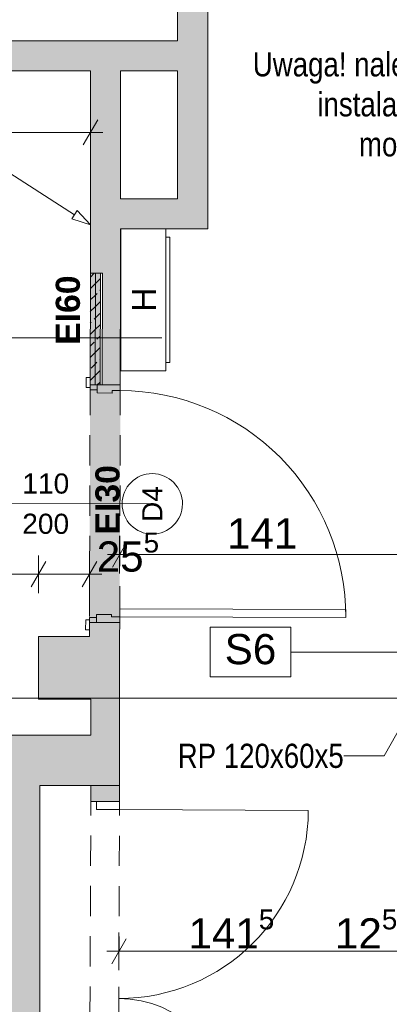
# Paper-space layout 'A-29 RZUT - PIĘTRO -1' of a CAD drawing. Header units: millimetres. Extents: x 0 to 950, y 0 to 750.
# Tile 9 of 24: x 266 to 303, y 203 to 301. Entities that reach past the tile are written whole.
import ezdxf
from ezdxf.xclip import XClip

# ---------------------------------------------------------------- set-up
doc = ezdxf.new("R2010")
doc.units = ezdxf.units.MM
doc.header["$MEASUREMENT"] = 0
doc.header["$XCLIPFRAME"] = 0
doc.linetypes.add('DASHDOTX2', pattern=[1000, 500, -250, 0, -250])
doc.linetypes.add('Przer. długie kreski', pattern=[2.5, 1.5, -1])
for name, color, linetype, lineweight, true_color in [('A_opis ścian_Nr_pióra__19', 7, 'Continuous', 5, 0x191919), ('A_opis_Nr_pióra__10', 7, 'Continuous', 13, 0x4b4b4b), ('A_opis_Nr_pióra__255', 7, 'Continuous', 15, 0x242424), ('A_osie_Nr_pióra__16', 7, 'Continuous', 5, 0x0f0f0f), ('A_ppoż proj_Nr_pióra__8', 7, 'Continuous', 13, 0x4c4c4c), ('A_ściany proj_Nr_pióra__10', 7, 'Continuous', 13, 0x4b4b4b), ('A_ściany_Nr_pióra__10', 7, 'Continuous', 13, 0x4b4b4b)]:
    doc.layers.add(name, color=color, linetype=linetype, lineweight=lineweight, true_color=true_color)
for name, color, linetype in [('A_ppoż proj', 7, 'Continuous'), ('A_ściany', 7, 'Continuous'), ('A_ściany proj', 7, 'Continuous')]:
    doc.layers.add(name, color=color, linetype=linetype)
for name, color, linetype, lineweight in [('A_ppoż_Nr_pióra__2', 8, 'Continuous', 13), ('A_wymiary_Nr_pióra__1', 7, 'Continuous', 20), ('A_wymiary_Nr_pióra__2', 8, 'Continuous', 13), ('A_ściany proj_Nr_pióra__1', 7, 'Continuous', 20), ('A_ściany proj_Nr_pióra__2', 8, 'Continuous', 13), ('A_ściany_Nr_pióra__1', 7, 'Continuous', 20), ('Drzwi Archicad_Nr_pióra__1', 7, 'Continuous', 20), ('Drzwi Archicad_Nr_pióra__3', 252, 'Continuous', 13), ('Znaczniki drzwi Archicada_Nr_pióra__3', 252, 'Continuous', 13)]:
    doc.layers.add(name, color=color, linetype=linetype, lineweight=lineweight)
doc.styles.add('STYL_AUTOMATYCZNY_1', font='arial.ttf')
doc.styles.add('STYL_AUTOMATYCZNY_2', font='ARIALN.TTF')
doc.styles.add('STYL_AUTOMATYCZNY_3', font='arial.ttf')
doc.styles.add('STYL_AUTOMATYCZNY_4', font='arial.ttf')
doc.styles.add('STYL_AUTOMATYCZNY_5', font='arial.ttf')
pattern_1 = [(45, (-3203.2107, -656.7228), (-1.1404925, 1.1404925), []), (45, (-3202.0702, -656.7228), (-1.1404925, 1.1404925), [0.80646, -0.40322])]

# ---------------------------------------------------------------- blocks, each defined once
blk = doc.blocks.new('Rysunek_1_1', base_point=(-3203.211, -656.723))
at = {"layer": 'A_ppoż proj', "linetype": 'Continuous', "lineweight": 0, "true_color": 0x121212}
blk.add_hatch(color=250, dxfattribs=at).paths.add_polyline_path([(273.131, 240.951), (276.131, 240.947), (276.193, 264.547), (274.193, 264.552), (274.222, 275.648), (273.222, 275.651)])
at = {"layer": 'A_ściany', "linetype": 'Continuous', "lineweight": 0, "true_color": 0x000000}
for points in [[(281.883, 331.707), (281.883, 283.047), (284.883, 280.047), (284.883, 331.707)], [(206.634, 295.747), (281.883, 295.747), (281.883, 298.747), (206.634, 298.747)], [(276.222, 275.647), (276.222, 295.747), (273.222, 295.747), (273.222, 275.651)], [(281.883, 283.047), (276.222, 283.047), (276.222, 280.047), (284.883, 280.047)], [(276.193, 264.547), (276.222, 275.647), (274.422, 275.649), (274.393, 264.551)], [(273.128, 239.551), (276.128, 239.547), (276.131, 240.947), (273.131, 240.955)], [(276.128, 233.347), (276.128, 239.547), (268.068, 239.557), (268.068, 233.347)], [(276.128, 224.747), (276.128, 233.347), (273.268, 233.347), (273.268, 229.747)], [(273.268, 229.747), (257.034, 229.747), (257.034, 224.747), (276.128, 224.747)], [(263.194, 224.747), (263.194, 171.287), (268.194, 166.287), (268.194, 224.747)], [(273.261, 223.179), (276.121, 223.167), (276.128, 224.747), (273.268, 224.759)]]:
    blk.add_hatch(color=18, dxfattribs=at).paths.add_polyline_path(points)
at = {"layer": 'A_ściany proj', "linetype": 'Continuous', "lineweight": 0, "true_color": 0x4b4b4b}
h = blk.add_hatch(dxfattribs=at)
h.set_pattern_fill('FP_65_0001', color=251, style=0, pattern_type=2)
h.set_pattern_definition(pattern_1)
h.paths.add_polyline_path([(273.222, 275.651), (273.193, 264.555), (273.693, 264.553), (273.722, 275.649)])
h = blk.add_hatch(dxfattribs=at)
h.set_pattern_fill('FP_65_0001', color=251, style=0, pattern_type=2)
h.set_pattern_definition(pattern_1)
h.paths.add_polyline_path([(274.193, 264.552), (274.222, 275.648), (273.722, 275.649), (273.693, 264.553)])
at = {"layer": 'A_opis ścian_Nr_pióra__19', "color": 250, "linetype": 'Continuous', "lineweight": 5, "ltscale": 2, "true_color": 0x191919}
for p, q in [((260.318, 269.222), (280.318, 269.222)), ((293.132, 240.494), (285.132, 240.494)), ((285.132, 240.494), (285.132, 235.544)), ((293.132, 235.544), (293.132, 240.494)), ((293.132, 238.019), (313.132, 238.019)), ((285.132, 235.544), (293.132, 235.544))]:
    blk.add_line(p, q, dxfattribs=at)
at = {"layer": 'A_opis_Nr_pióra__255', "color": 250, "linetype": 'Continuous', "lineweight": 15, "ltscale": 2, "true_color": 0x242424}
for p, q in [((271.65, 281.464), (264.14, 286.267)), ((271.38, 281.043), (271.919, 281.886)), ((273.222, 280.459), (271.919, 281.886)), ((273.222, 280.459), (271.38, 281.043)), ((304.813, 231.904), (302.424, 227.694)), ((302.424, 227.694), (298.4, 227.694))]:
    blk.add_line(p, q, dxfattribs=at)
at = {"layer": 'A_osie_Nr_pióra__16', "color": 250, "linetype": 'DASHDOTX2', "lineweight": 5, "ltscale": 2, "true_color": 0x0f0f0f}
blk.add_line((535.172, 233.427), (86.774, 233.427), dxfattribs=at)
at = {"layer": 'A_ppoż_Nr_pióra__2', "color": 8, "linetype": 'Continuous', "lineweight": 13, "ltscale": 2}
for p, q in [((280.722, 280.047), (276.236, 280.047)), ((276.236, 280.047), (276.236, 265.967)), ((280.722, 265.967), (280.722, 280.047)), ((281.122, 279.247), (280.722, 279.247)), ((280.722, 279.247), (280.722, 266.767)), ((281.122, 266.767), (281.122, 279.247)), ((280.722, 266.767), (281.122, 266.767)), ((276.236, 265.967), (280.722, 265.967))]:
    blk.add_line(p, q, dxfattribs=at)
at = {"layer": 'A_wymiary_Nr_pióra__1', "color": 7, "linetype": 'Continuous', "lineweight": 20, "ltscale": 2}
for p, q in [((272.5, 288.395), (273.943, 290.895)), ((276.849, 248.948), (275.406, 246.448)), ((268.789, 246.997), (267.346, 244.497)), ((272.406, 244.497), (273.849, 246.997)), ((276.782, 209.54), (275.338, 207.04))]:
    blk.add_line(p, q, dxfattribs=at)
at = {"layer": 'A_wymiary_Nr_pióra__2', "color": 8, "linetype": 'Continuous', "lineweight": 13, "ltscale": 2}
for p, q in [((273.222, 287.77), (273.222, 291.52)), ((206.634, 289.645), (273.222, 289.645)), ((273.222, 289.645), (274.444, 289.645)), ((276.128, 245.823), (276.128, 249.573)), ((268.068, 243.872), (268.068, 247.622)), ((273.128, 243.872), (273.128, 247.622)), ((274.905, 247.698), (276.128, 247.698)), ((276.128, 247.698), (304.334, 247.698)), ((257.034, 245.747), (268.068, 245.747)), ((268.068, 245.747), (273.128, 245.747)), ((273.128, 245.747), (274.35, 245.747)), ((276.06, 206.415), (276.06, 210.165)), ((274.837, 208.29), (276.06, 208.29)), ((276.06, 208.29), (304.334, 208.29))]:
    blk.add_line(p, q, dxfattribs=at)
at = {"layer": 'A_ściany proj_Nr_pióra__1', "color": 7, "linetype": 'Continuous', "lineweight": 20, "ltscale": 2, "flags": 128}
for points in [[(273.222, 275.651), (273.193, 264.555)], [(274.193, 264.552), (274.222, 275.648)]]:
    blk.add_lwpolyline(points, dxfattribs=at)
at = {"layer": 'A_ściany proj_Nr_pióra__10', "color": 251, "linetype": 'Continuous', "lineweight": 13, "ltscale": 2, "true_color": 0x4b4b4b}
for p, q in [((273.722, 275.649), (273.693, 264.553)), ((273.693, 264.553), (273.722, 275.649))]:
    blk.add_line(p, q, dxfattribs=at)
at = {"layer": 'A_ściany proj_Nr_pióra__2', "color": 8, "linetype": 'Continuous', "lineweight": 13, "ltscale": 2, "flags": 128}
for points in [[(273.222, 275.651), (273.722, 275.649)], [(273.722, 275.649), (274.222, 275.648)], [(273.193, 264.555), (273.693, 264.553)], [(273.693, 264.553), (274.193, 264.552)]]:
    blk.add_lwpolyline(points, dxfattribs=at)
at = {"layer": 'A_ściany_Nr_pióra__1', "color": 7, "linetype": 'Continuous', "lineweight": 20, "ltscale": 2}
for p, q in [((273.193, 264.555), (273.195, 265.295)), ((273.893, 264.553), (273.193, 264.555)), ((276.193, 264.547), (273.893, 264.553)), ((273.131, 240.955), (273.129, 240.215)), ((273.831, 240.953), (273.131, 240.955)), ((276.131, 240.947), (273.831, 240.953)), ((273.261, 223.179), (273.264, 223.919)), ((273.821, 223.176), (273.261, 223.179)), ((276.121, 223.167), (273.821, 223.176)), ((276.121, 223.167), (276.124, 223.907))]:
    blk.add_line(p, q, dxfattribs=at)
at = {"layer": 'A_ściany_Nr_pióra__1', "color": 7, "linetype": 'Continuous', "lineweight": 20, "ltscale": 2, "flags": 128}
for points in [[(281.883, 331.707), (281.883, 298.747)], [(284.883, 280.047), (284.883, 331.707)], [(281.883, 298.747), (206.634, 298.747)], [(206.634, 295.747), (273.222, 295.747)], [(273.222, 295.747), (273.222, 275.651)], [(276.222, 295.747), (281.883, 295.747)], [(276.222, 283.047), (276.222, 295.747)], [(281.883, 295.747), (281.883, 283.047)], [(281.883, 283.047), (276.222, 283.047)], [(276.222, 275.647), (276.222, 280.047)], [(276.222, 280.047), (284.883, 280.047)], [(273.222, 275.651), (274.422, 275.649)], [(274.422, 275.649), (274.393, 264.551)], [(276.193, 264.547), (276.222, 275.647)], [(273.131, 240.955), (273.128, 239.551)], [(276.128, 239.547), (276.131, 240.947)], [(273.128, 239.551), (268.068, 239.557)], [(268.068, 239.557), (268.068, 233.347)], [(276.128, 233.347), (276.128, 239.547)], [(268.068, 233.347), (273.268, 233.347)], [(273.268, 233.347), (273.268, 229.747)], [(276.128, 224.747), (276.128, 233.347)], [(273.268, 229.747), (257.034, 229.747)], [(268.194, 224.747), (276.128, 224.747)], [(268.194, 171.767), (268.194, 224.747)], [(273.268, 224.759), (273.261, 223.179)], [(276.128, 224.747), (273.268, 224.759)], [(276.121, 223.167), (276.128, 224.747)]]:
    blk.add_lwpolyline(points, dxfattribs=at)
at = {"layer": 'A_ściany_Nr_pióra__10', "color": 251, "linetype": 'Przer. długie kreski', "lineweight": 13, "ltscale": 2, "true_color": 0x4b4b4b}
for p, q in [((273.131, 191.779), (273.261, 223.179)), ((275.991, 191.767), (276.121, 223.167))]:
    blk.add_line(p, q, dxfattribs=at)
at = {"layer": 'Drzwi Archicad_Nr_pióra__1', "color": 7, "linetype": 'Continuous', "lineweight": 20, "ltscale": 2}
for p, q in [((273.261, 223.179), (273.264, 223.919)), ((273.261, 223.179), (273.264, 223.919)), ((273.821, 223.176), (273.261, 223.179)), ((273.821, 223.176), (273.261, 223.179)), ((273.818, 222.376), (273.821, 223.176)), ((273.821, 223.176), (276.121, 223.167)), ((276.121, 223.167), (273.821, 223.176)), ((276.121, 223.167), (273.821, 223.176)), ((276.121, 223.167), (276.118, 222.367)), ((276.121, 223.167), (276.124, 223.907)), ((276.121, 223.167), (276.124, 223.907)), ((276.118, 222.367), (273.818, 222.376)), ((276.118, 222.367), (294.878, 222.289))]:
    blk.add_line(p, q, dxfattribs=at)
for centre, radius, start, end in [((276.118, 222.367), 18.76, 269.76256, 359.76256), ((275.994, 192.567), 11.04, 359.76256, 89.76256)]:
    blk.add_arc(centre, radius, start, end, dxfattribs=at)
at = {"layer": 'Drzwi Archicad_Nr_pióra__3', "color": 252, "linetype": 'Continuous', "lineweight": 13, "ltscale": 2}
for p, q in [((272.812, 264.296), (272.815, 265.296)), ((272.815, 265.296), (273.195, 265.295)), ((273.195, 265.295), (273.192, 264.295)), ((273.193, 264.555), (273.195, 265.295)), ((273.193, 264.555), (273.195, 265.295)), ((273.192, 264.295), (272.812, 264.296)), ((273.191, 264.055), (273.193, 264.555)), ((273.193, 264.555), (273.893, 264.553)), ((273.893, 264.553), (273.193, 264.555)), ((273.893, 264.553), (273.193, 264.555)), ((273.893, 264.553), (273.891, 264.053)), ((273.893, 264.553), (273.891, 263.753)), ((276.193, 264.547), (273.893, 264.553)), ((276.193, 264.547), (273.893, 264.553)), ((276.193, 264.547), (273.893, 264.553)), ((276.191, 263.987), (276.193, 264.547)), ((273.891, 264.053), (273.191, 264.055)), ((273.891, 263.753), (275.391, 263.749)), ((275.391, 263.749), (275.391, 263.989)), ((275.391, 263.989), (276.191, 263.987)), ((273.833, 241.753), (273.831, 240.953)), ((275.333, 241.749), (273.833, 241.753)), ((275.333, 241.509), (275.333, 241.749)), ((276.133, 241.507), (276.135, 242.307)), ((276.135, 242.307), (298.615, 242.248)), ((298.615, 242.248), (298.613, 241.448)), ((272.749, 240.216), (272.752, 241.216)), ((272.752, 241.216), (273.132, 241.215)), ((273.132, 241.215), (273.129, 240.215)), ((273.131, 240.955), (273.129, 240.215)), ((273.131, 240.955), (273.129, 240.215)), ((273.131, 240.955), (273.133, 241.455)), ((273.831, 240.953), (273.131, 240.955)), ((273.831, 240.953), (273.131, 240.955)), ((273.831, 240.953), (273.131, 240.955)), ((273.133, 241.455), (273.833, 241.453)), ((273.833, 241.453), (273.831, 240.953)), ((273.831, 240.953), (276.131, 240.947)), ((276.131, 240.947), (273.831, 240.953)), ((276.131, 240.947), (273.831, 240.953)), ((276.133, 241.507), (275.333, 241.509)), ((276.131, 240.947), (276.133, 241.507)), ((298.613, 241.448), (276.133, 241.507)), ((273.129, 240.215), (272.749, 240.216))]:
    blk.add_line(p, q, dxfattribs=at)
at = {"layer": 'Drzwi Archicad_Nr_pióra__3', "color": 252, "linetype": 'Przer. długie kreski', "lineweight": 13, "ltscale": 2}
for p, q in [((273.193, 264.555), (273.131, 240.955)), ((276.193, 264.547), (276.131, 240.947))]:
    blk.add_line(p, q, dxfattribs=at)
at = {"layer": 'Drzwi Archicad_Nr_pióra__3', "color": 252, "linetype": 'Continuous', "lineweight": 13, "ltscale": 2}
blk.add_arc((276.133, 241.507), 22.48, 359.85092, 89.85092, dxfattribs=at)
at = {"layer": 'Znaczniki drzwi Archicada_Nr_pióra__3', "color": 252, "linetype": 'Continuous', "lineweight": 13, "ltscale": 2}
blk.add_line((279.372, 252.738), (265.162, 252.775), dxfattribs=at)
at = {"layer": 'Znaczniki drzwi Archicada_Nr_pióra__3', "color": 252, "linetype": 'Continuous', "lineweight": 13, "ltscale": 2, "flags": 128}
blk.add_lwpolyline([(279.365, 249.738, 1), (279.38, 255.738, 1)], format="xyb", close=True, dxfattribs=at)
at = {"layer": 'A_opis ścian_Nr_pióra__19', "color": 250, "linetype": 'Continuous', "lineweight": 5, "true_color": 0x191919, "insert": (289.132, 239.808), "char_height": 3, "attachment_point": 2, "style": 'STYL_AUTOMATYCZNY_1'}
blk.add_mtext('\\A1;{\\pqc;\\fArial|b0|i0|c238|p0;\\W1.000000;S6}', dxfattribs=at)
at = {"layer": 'A_opis_Nr_pióra__10', "color": 251, "linetype": 'Continuous', "lineweight": 13, "true_color": 0x4b4b4b, "insert": (336.576, 292.069), "char_height": 2.4, "width": 47.92611, "attachment_point": 6, "line_spacing_factor": 0.992371, "style": 'STYL_AUTOMATYCZNY_2'}
blk.add_mtext('\\A1;{\\pqr;\\fArial Narrow|b0|i0|c238|p0;\\W1.000000;Uwaga! należy uwzględnić przełożenie instalacji w tym obszarze, tak aby możliwe było wykonanie drzwi}', dxfattribs=at)
at = {"layer": 'A_opis_Nr_pióra__10', "color": 251, "linetype": 'Continuous', "lineweight": 13, "true_color": 0x4b4b4b, "insert": (298.4, 227.69), "char_height": 2.4, "attachment_point": 6, "style": 'STYL_AUTOMATYCZNY_2'}
blk.add_mtext('\\A1;{\\pqr;\\fArial Narrow|b0|i0|c238|p0;\\W1.000000;RP 120x60x5}', dxfattribs=at)
at = {"layer": 'A_ppoż proj_Nr_pióra__8', "color": 251, "linetype": 'Continuous', "lineweight": 13, "true_color": 0x4c4c4c, "char_height": 2.4, "attachment_point": 5, "rotation": 90, "style": 'STYL_AUTOMATYCZNY_3'}
for s, insert in [('\\A1;{\\pqc;\\fArial|b1|i0|c238|p0;\\W1.000000;EI60}', (270.992, 271.981)), ('\\A1;{\\pqc;\\fArial|b1|i0|c238|p0;\\W1.000000;EI30}', (274.933, 253.139))]:
    blk.add_mtext(s, dxfattribs=dict(at, insert=insert))
at = {"layer": 'A_ppoż_Nr_pióra__2', "color": 8, "linetype": 'Continuous', "lineweight": 13, "insert": (278.541, 271.818), "char_height": 2.4, "attachment_point": 4, "rotation": 90, "style": 'STYL_AUTOMATYCZNY_1'}
blk.add_mtext('\\A1;{\\pql;\\fArial|b0|i0|c238|p0;\\W1.000000;H}', dxfattribs=at)
at = {"layer": 'A_wymiary_Nr_pióra__1', "color": 7, "linetype": 'Continuous', "lineweight": 20, "char_height": 3, "attachment_point": 7, "style": 'STYL_AUTOMATYCZNY_1'}
for s, insert in [('\\A1;{\\pql;\\fArial|b0|i0|c238|p0;\\W1.000000;25\\fArial|b0|i0|c238|p0;\\W1.000000;\\A1{\\H.66x;\\S5^  ;}}', (273.85, 245.131)), ('\\A1;{\\pql;\\fArial|b0|i0|c238|p0;\\W1.000000;141\\fArial|b0|i0|c238|p0;\\W1.000000;\\A1{\\H.66x;\\S5^  ;}}', (282.966, 207.692)), ('\\A1;{\\pql;\\fArial|b0|i0|c238|p0;\\W1.000000;12\\fArial|b0|i0|c238|p0;\\W1.000000;\\A1{\\H.66x;\\S5^  ;}}', (297.525, 207.692))]:
    blk.add_mtext(s, dxfattribs=dict(at, insert=insert))
at = {"layer": 'A_wymiary_Nr_pióra__1', "color": 7, "linetype": 'Continuous', "lineweight": 20, "insert": (286.798, 248.298), "char_height": 3, "width": 6.86451, "attachment_point": 7, "style": 'STYL_AUTOMATYCZNY_5'}
blk.add_mtext('\\A1;{\\pql;\\fArial|b0|i0|c238|p0;\\W1.000000;141}', dxfattribs=at)
at = {"layer": 'Znaczniki drzwi Archicada_Nr_pióra__3', "color": 252, "linetype": 'Continuous', "lineweight": 13, "char_height": 2, "attachment_point": 7, "style": 'STYL_AUTOMATYCZNY_4'}
for s, insert, rotation in [('\\A1;{\\pql;\\fArial CE|b0|i0|c238|p0;\\W1.000000;110}', (266.454, 253.738), 359.85092), ('\\A1;{\\pql;\\fArial CE|b0|i0|c238|p0;\\W1.000000;D4}', (280.368, 250.931), 89.85092), ('\\A1;{\\pql;\\fArial CE|b0|i0|c238|p0;\\W1.000000;200}', (266.443, 249.738), 359.85092)]:
    blk.add_mtext(s, dxfattribs=dict(at, insert=insert, rotation=rotation))

psp = doc.layouts.new('A-29 RZUT - PIĘTRO -1')

# ---------------------------------------------------------------- block references
at = {"color": 37, "linetype": 'Continuous', "lineweight": 5, "true_color": 0x656532}
ref = psp.add_blockref('Rysunek_1_1', (-3203.211, -656.723), dxfattribs=at)
XClip(ref).set_block_clipping_path([(34.2720516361, 101.426833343), (535.1719941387, 519.046833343)])

doc.saveas('drawing.dxf')
